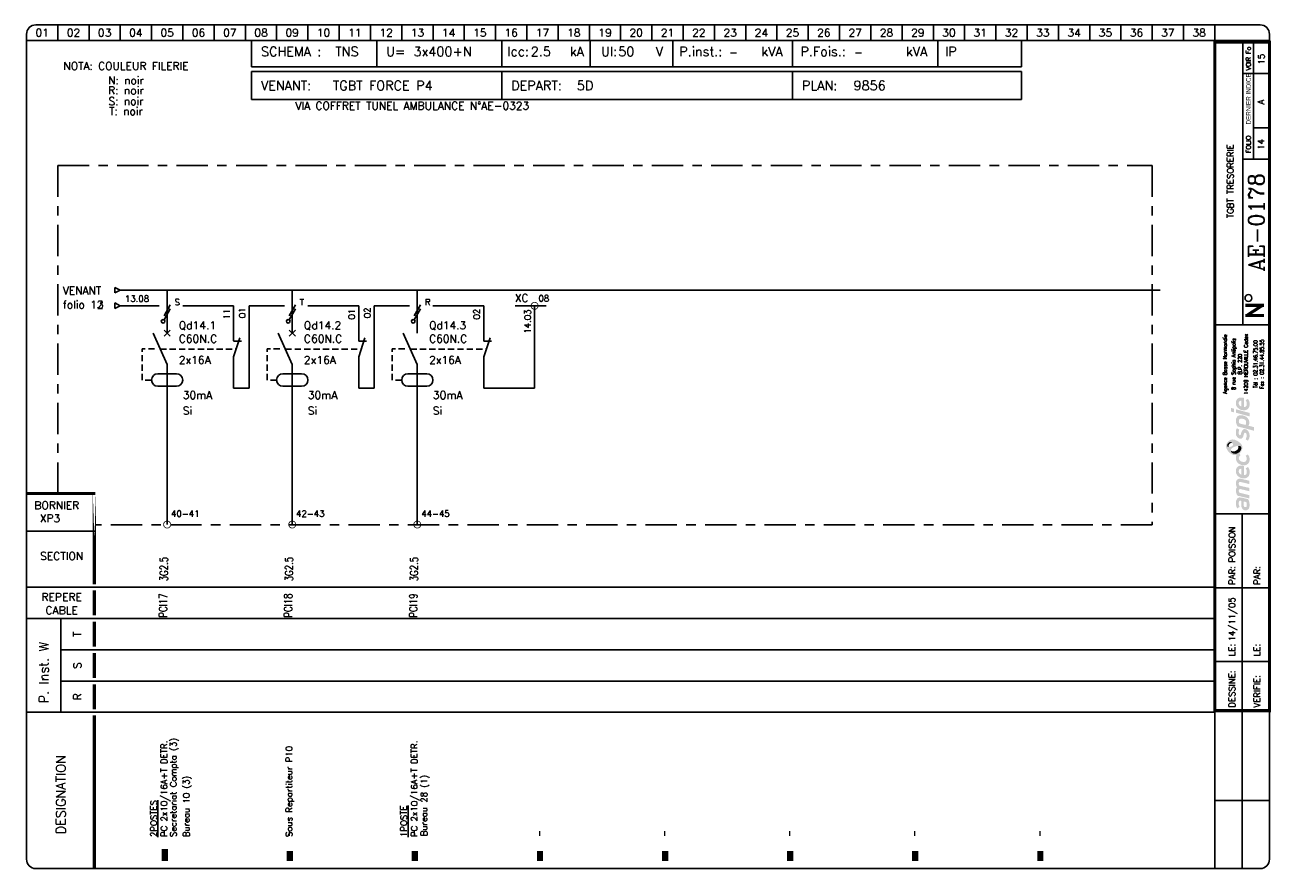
# Model space of a CAD drawing. Header units: millimetres. Extents: x 0 to 398, y -1 to 270.
import ezdxf
from ezdxf.enums import TextEntityAlignment as Align

# ---------------------------------------------------------------- set-up
doc = ezdxf.new("R2010")
doc.units = ezdxf.units.MM
doc.header["$LTSCALE"] = 20
doc.header["$MEASUREMENT"] = 0
doc.linetypes.add('AXES', pattern=[0.95, 0.5, -0.15, 0.15, -0.15])
doc.linetypes.add('DISCONTINU', pattern=[0.15, 0.1, -0.05])
for name, color, linetype in [('POINTILLE', 5, 'DISCONTINU'), ('TEXTE', 3, 'Continuous'), ('TRAIAXE', 6, 'AXES'), ('TRAIFIN', 1, 'Continuous'), ('TRAIGROS', 2, 'Continuous'), ('TRAIMOY', 4, 'Continuous')]:
    doc.layers.add(name, color=color, linetype=linetype)
doc.styles.add('ROMANC', font='romanc')
doc.styles.add('ROMANS8', font='ROMANS8.shx')
doc.styles.get("Standard").update_dxf_attribs({"font": 'simplex.shx'})
doc.styles.add('TEXTE', font='txt8', dxfattribs={"height": 2.5})
doc.styles.add('TXT', font='txt', dxfattribs={"width": 0.8})

# ---------------------------------------------------------------- blocks, each defined once
blk = doc.blocks.new('CART')
at = {"layer": 'TEXTE', "color": 7}
for p, q in [((72.02, 264.91), (72.02, 256.49)), ((112.02, 264.91), (112.02, 256.49)), ((152.02, 264.91), (152.02, 256.49)), ((180.26, 264.91), (180.26, 256.49)), ((206.73, 264.91), (206.73, 256.49)), ((244.98, 264.91), (244.98, 256.49)), ((291.46, 264.91), (291.46, 256.49)), ((318.22, 264.91), (318.22, 256.49)), ((318.22, 256.49), (72.02, 256.49)), ((72, 255), (318.25, 255)), ((72, 246), (72, 255)), ((152, 255), (152, 246)), ((245, 255), (245, 246)), ((318.25, 255), (318.25, 246)), ((318.25, 246), (72, 246)), ((11.02, 79.91), (11.02, 49.91))]:
    blk.add_line(p, q, dxfattribs=at)
at = {"layer": 'TEXTE', "color": 7, "const_width": 1}
for points in [[(395.77, 180.16), (389.77, 180.16)], [(390.27, 176.91), (395.27, 180.16)], [(395.77, 176.91), (389.77, 176.91)]]:
    blk.add_lwpolyline(points, dxfattribs=at)
at = {"layer": 'TEXTE', "color": 7}
blk.add_circle((390.78, 182.5), 1.08, dxfattribs=at)
at = {"layer": 'TRAIAXE', "color": 6}
for p, q in [((10.02, 224.91), (360.02, 224.91)), ((10.02, 119.91), (10.02, 224.91)), ((360.02, 224.91), (360.02, 109.91)), ((360.02, 109.91), (22.02, 109.91))]:
    blk.add_line(p, q, dxfattribs=at)
at = {"layer": 'TRAIFIN', "color": 7}
for p, q in [((10.02, 269.91), (10.02, 264.91)), ((20.02, 269.91), (20.02, 264.91)), ((30.02, 269.91), (30.02, 264.91)), ((40.02, 269.91), (40.02, 264.91)), ((50.02, 269.91), (50.02, 264.91)), ((60.02, 269.91), (60.02, 264.91)), ((70.02, 269.91), (70.02, 264.91)), ((80.02, 269.91), (80.02, 264.91)), ((90.02, 269.91), (90.02, 264.91)), ((100.02, 269.91), (100.02, 264.91)), ((110.02, 269.91), (110.02, 264.91)), ((120.02, 269.91), (120.02, 264.91)), ((130.02, 269.91), (130.02, 264.91)), ((140.02, 269.91), (140.02, 264.91)), ((150.02, 269.91), (150.02, 264.91)), ((160.02, 269.91), (160.02, 264.91)), ((170.02, 269.91), (170.02, 264.91)), ((180.02, 269.91), (180.02, 264.91)), ((190.02, 269.91), (190.02, 264.91)), ((200.02, 269.91), (200.02, 264.91)), ((210.02, 269.91), (210.02, 264.91)), ((220.02, 269.91), (220.02, 264.91)), ((230.02, 269.91), (230.02, 264.91)), ((240.02, 269.91), (240.02, 264.91)), ((250.02, 269.91), (250.02, 264.91)), ((260.02, 269.91), (260.02, 264.91)), ((270.02, 269.91), (270.02, 264.91)), ((280.02, 269.91), (280.02, 264.91)), ((290.02, 269.91), (290.02, 264.91)), ((300.02, 269.91), (300.02, 264.91)), ((310.02, 269.91), (310.02, 264.91)), ((320.02, 269.91), (320.02, 264.91)), ((330.02, 269.91), (330.02, 264.91)), ((340.02, 269.91), (340.02, 264.91)), ((350.02, 269.91), (350.02, 264.91)), ((360.02, 269.91), (360.02, 264.91)), ((370.02, 269.91), (370.02, 264.91)), ((380.02, 269.91), (380.02, 264.91)), ((392.43, 226.95), (392.43, 264.41)), ((392.43, 237), (396.98, 237))]:
    blk.add_line(p, q, dxfattribs=at)
at = {"layer": 'TRAIGROS', "color": 7}
for p, q in [((3.02, 269.91), (394.52, 269.91)), ((0.02, 266.91), (0.02, 264.91)), ((397.52, 264.91), (0.02, 264.91)), ((397.52, 264.91), (0.02, 264.91)), ((0.02, 264.91), (0.02, 2.91)), ((389.02, 173.91), (389.02, 264.41)), ((397.52, 266.91), (397.52, 264.91)), ((397.52, 2.91), (397.52, 264.91)), ((389.02, 254.41), (397.02, 254.41)), ((389.02, 226.92), (397.02, 226.92)), ((380.02, 173.91), (397.52, 173.91)), ((380.02, 113.43), (397.53, 113.43)), ((0.02, 107.91), (22.02, 107.91)), ((0.02, 89.91), (380.02, 89.91)), ((11.02, 79.91), (0.02, 79.91)), ((11.02, 79.91), (380.02, 79.91)), ((11.02, 69.91), (380.02, 69.91)), ((11.02, 59.91), (380.02, 59.91)), ((0.02, 49.91), (380.02, 49.91)), ((380.02, -0.12), (380.02, 50.43)), ((3.02, -0.09), (394.52, -0.09))]:
    blk.add_line(p, q, dxfattribs=at)
for points, const_width in [([(380.02, 264.41), (380.02, 50.43), (397.52, 50.43), (397.52, 264.41), (380.02, 264.41)], 1), ([(0.02, 119.91), (22.02, 119.91)], 1), ([(21.73, 88.91), (21.73, 80.91)], 1), ([(21.73, 78.91), (21.73, 70.91)], 1), ([(21.73, 68.91), (21.73, 60.91)], 1), ([(21.73, 58.91), (21.73, 50.91)], 1), ([(21.73, 48.91), (21.73, 43.38)], 1), ([(21.73, 43.38), (21.73, -0.09)], 1), ([(44.23, 6.14), (44.23, 2.27)], 2), ([(84.23, 5.5), (84.23, 2.27)], 2), ([(124.23, 5.5), (124.23, 2.27)], 2), ([(164.23, 5.5), (164.23, 2.27)], 2), ([(204.23, 5.5), (204.23, 2.27)], 2), ([(244.23, 5.5), (244.23, 2.27)], 2), ([(284.23, 5.5), (284.23, 2.27)], 2), ([(324.23, 5.5), (324.23, 2.27)], 2)]:
    blk.add_lwpolyline(points, dxfattribs=dict(at, const_width=const_width))
at = {"layer": 'TRAIGROS', "color": 7, "const_width": 1}
blk.add_lwpolyline([(21.73, 119.95), (21.73, 90.91)], close=True, dxfattribs=at)
at = {"layer": 'TRAIGROS', "color": 7}
for centre, start, end in [((3.02, 266.91), 90, 180), ((394.52, 266.91), 0, 90), ((3.02, 2.91), 180, 270), ((394.52, 2.91), 270, 0)]:
    blk.add_arc(centre, 3, start, end, dxfattribs=at)
at = {"layer": 'TRAIMOY', "color": 7}
for p, q in [((388.77, -0.1), (388.77, 113.43)), ((380.02, 89.73), (397.53, 89.73)), ((380.02, 66.18), (397.53, 66.18)), ((380.02, 21.66), (397.53, 21.66))]:
    blk.add_line(p, q, dxfattribs=at)
at = {"layer": 'TEXTE', "color": 7}
for s, p in [('01', (5.02, 267.41)), ('02', (15.02, 267.41)), ('03', (25.02, 267.41)), ('04', (35.02, 267.41)), ('05', (45.02, 267.41)), ('06', (55.02, 267.41)), ('07', (65.02, 267.41)), ('08', (75.02, 267.41)), ('09', (85.02, 267.41)), ('10', (95.02, 267.41)), ('11', (105.02, 267.41)), ('12', (115.02, 267.41)), ('13', (125.02, 267.41)), ('14', (135.02, 267.41)), ('15', (145.02, 267.41)), ('16', (155.02, 267.41)), ('17', (165.02, 267.41)), ('18', (175.02, 267.41)), ('19', (185.02, 267.41)), ('20', (195.02, 267.41)), ('21', (205.02, 267.41)), ('22', (215.02, 267.41)), ('23', (225.02, 267.41)), ('24', (235.02, 267.41)), ('25', (245.02, 267.41)), ('26', (255.02, 267.41)), ('27', (265.02, 267.41)), ('28', (275.02, 267.41)), ('29', (285.02, 267.41)), ('30', (295.02, 267.41)), ('31', (305.02, 267.41)), ('32', (315.02, 267.41)), ('33', (325.02, 267.41)), ('34', (335.02, 267.41)), ('35', (345.02, 267.41)), ('36', (355.02, 267.41)), ('37', (365.02, 267.41)), ('38', (375.02, 267.41))]:
    blk.add_text(s, height=2.5, dxfattribs=at).set_placement(p, align=Align.MIDDLE)
for s, height, p in [('kA', 3, (173.77, 259.91)), ('Ul:', 3, (183.77, 259.91)), ('P.inst.:', 3, (208.77, 259.91)), ('kVA', 3, (235.02, 259.91)), ('P.Fois.:', 3, (247.52, 259.91)), ('kVA', 3, (281.27, 259.91)), ('SCHEMA :', 3, (75.02, 259.91)), ('U=', 3, (115.02, 259.91)), ('Icc:', 3, (153.77, 259.91)), ('V', 3, (201.27, 259.91)), ('IP', 3, (293.77, 259.91)), ('VENANT:', 3, (75, 249)), ('DEPART:', 3, (155, 249)), ('PLAN:', 3, (248, 249)), ('BORNIER', 2.5, (2.52, 114.91))]:
    blk.add_text(s, height=height, dxfattribs=at).set_placement(p)
at = {"layer": 'TEXTE', "color": 7, "width": 0.867769}
blk.add_text('VOIR Fo', height=1.5, rotation=90, dxfattribs=at).set_placement((391.52, 255.41), (391.52, 262.91), align=Align.FIT)
at = {"layer": 'TEXTE', "color": 7, "style": 'TXT', "width": 0.8}
blk.add_text('DERNIER INDICE', height=1.5, rotation=90, dxfattribs=at).set_placement((391.52, 238.03))
at = {"layer": 'TEXTE', "color": 7}
for s, height, p in [('FOLIO', 1.5, (391.52, 231.67)), ('T', 2.5, (17.52, 74.91)), ('S', 2.5, (17.52, 64.91)), ('R', 2.5, (17.52, 54.91))]:
    blk.add_text(s, height=height, rotation=90, dxfattribs=at).set_placement(p, align=Align.CENTER)
for s, p in [('SECTION', (11.27, 98.66)), ('REPERE', (11.27, 85.59)), ('CABLE', (11.27, 81.3))]:
    blk.add_text(s, height=2.5, dxfattribs=at).set_placement(p, align=Align.CENTER)
for s, height, p in [('PAR:', 2, (386.53, 90.73)), ('PAR:', 2, (394.53, 90.73)), ('P. Inst. W', 3, (7.05, 52.81)), ('LE:', 2, (386.53, 67.86)), ('LE:', 2, (394.53, 67.86)), ('DESSINE:', 2, (386.53, 51.43)), ('VERIFIE:', 2, (394.53, 51.43)), ('DESIGNATION', 3, (12.52, 10.91))]:
    blk.add_text(s, height=height, rotation=90, dxfattribs=at).set_placement(p)
at = {"layer": 'TEXTE', "color": 4, "style": 'ROMANC'}
for tag, height, p in [('FOLIO_SUIVANT', 2, (395.92, 258.95)), ('INDICE', 2, (395.81, 245.26)), ('FOLIO', 2, (395.81, 231.67)), ('NUMERO', 5, (395.81, 206.7))]:
    blk.add_attdef(tag, text='', height=height, rotation=90, dxfattribs=at).set_placement(p, align=Align.CENTER)
for tag, p, height in [('REGIME_DE_NEUTRE', (98.77, 259.91), 3), ('TENSION', (123.77, 259.91), 3), ('ICC', (161.27, 259.91), 3), ('UI', (189.27, 259.91), 3), ('P_INSTAL', (224.73, 259.91), 2.5), ('PUISSSANCE_DE_FOISO', (264.73, 259.91), 2.5), ('VENANT_DE', (98, 249), 3), ('DEPART', (176, 249), 3), ('PLAN', (264.5, 249), 3)]:
    blk.add_attdef(tag, p, '', height=height, dxfattribs=at)
blk.add_attdef('INTITULE_DU_PLAN', text='', height=2, rotation=90, dxfattribs=at).set_placement((385.02, 219.91), align=Align.MIDDLE)
for tag, p in [('DESSINATEUR', (386.55, 97.87)), ('DATE', (386.53, 72.67))]:
    blk.add_attdef(tag, p, '', height=2, rotation=90, dxfattribs=at)
blk = doc.blocks.new('JC')
at = {"layer": 'TEXTE'}
for s, p in [('NOTA: COULEUR FILERIE', (10.73, 20.01)), ('N: noir', (10.73, 15.46)), ('R: noir', (10.73, 12.25)), ('S: noir', (10.73, 8.81)), ('T: noir', (10.73, 5.6))]:
    blk.add_text(s, height=2.5, dxfattribs=at).set_placement(p, align=Align.MIDDLE)
blk = doc.blocks.new('LOGO')
h = blk.add_hatch(color=187)
h.paths.add_polyline_path([(0.27, -25.15), (-0.26, -25.03), (-0.61, -25.01), (-0.96, -25.01), (-1.3, -25.15), (-1.56, -25.39), (-1.76, -25.66), (-1.92, -26.06), (-2.01, -26.61), (-2, -27.13), (-1.95, -27.54), (-1.82, -27.98), (-1.59, -28.49), (-0.78, -28.03), (-0.88, -27.84), (-0.99, -27.58), (-1.06, -27.27), (-1.09, -26.94), (-1.07, -26.65), (-1.03, -26.36), (-0.9, -26.15), (-0.74, -26.05), (-0.59, -26.04), (-0.23, -26.1), (-0.26, -26.47), (-0.29, -26.77), (-0.31, -27.1), (-0.31, -27.41), (-0.26, -27.77), (-0.19, -28.1), (-0.05, -28.44), (0.2, -28.78), (0.48, -28.98), (0.87, -29.11), (1.22, -29.1), (1.58, -29.04), (1.84, -28.87), (2.14, -28.53), (2.3, -28.16), (2.37, -27.71), (2.36, -27.1), (2.28, -26.51), (2.08, -25.89), (1.89, -25.54), (0.84, -25.3)])
h.paths.add_polyline_path([(0.54, -26.31), (1.32, -26.47), (1.41, -26.69), (1.48, -27.01), (1.49, -27.42), (1.48, -27.74), (1.4, -27.9), (1.29, -28.03), (1.14, -28.09), (0.96, -28.1), (0.81, -28.07), (0.69, -27.97), (0.6, -27.85), (0.54, -27.71), (0.5, -27.54), (0.49, -27.3), (0.49, -27.06), (0.5, -26.59)], flags=16)
h.paths.add_polyline_path([(-0.88, -23.47), (-0.97, -23.29), (-1.06, -23.08), (-1.08, -22.86), (-1.05, -22.63), (-0.97, -22.45), (-0.79, -22.36), (-0.5, -22.33), (2.29, -23.01), (2.29, -21.94), (-0.8, -21.24), (-0.96, -21.08), (-1.06, -20.77), (-1.1, -20.45), (-1, -20.2), (-0.87, -20.11), (-0.7, -20.03), (-0.48, -20.05), (2.29, -20.7), (2.29, -19.65), (-0.36, -19.01), (-0.65, -19), (-1.01, -19.01), (-1.3, -19.12), (-1.55, -19.28), (-1.77, -19.54), (-1.9, -19.8), (-1.98, -20), (-2.02, -20.38), (-2.01, -20.76), (-1.91, -21.13), (-1.79, -21.45), (-1.64, -21.71), (-1.75, -21.83), (-1.89, -22.08), (-1.98, -22.36), (-2.01, -22.66), (-2.01, -23), (-1.95, -23.36), (-1.85, -23.71), (-1.69, -24.08), (-1.5, -24.43), (2.29, -25.32), (2.29, -24.26)])
h.paths.add_polyline_path([(-0.19, -14.81), (-0.51, -14.81), (-0.91, -14.88), (-1.19, -15), (-1.42, -15.16), (-1.64, -15.38), (-1.83, -15.67), (-1.95, -15.97), (-2, -16.26), (-2.02, -16.52), (-2.01, -16.84), (-1.96, -17.15), (-1.84, -17.46), (-1.65, -17.81), (-1.41, -18.09), (-1.14, -18.33), (-0.89, -18.51), (-0.59, -18.68), (-0.17, -18.82), (0.24, -18.89), (0.59, -18.91), (0.98, -18.88), (1.37, -18.75), (1.77, -18.51), (2.17, -18.06), (2.33, -17.58), (2.38, -17.11), (2.38, -16.56), (2.33, -16.15), (2.2, -15.79), (2.03, -15.5), (1.82, -15.25), (1.14, -15.68), (1.3, -15.94), (1.42, -16.3), (1.49, -16.68), (1.49, -16.99), (1.43, -17.33), (1.23, -17.63), (0.99, -17.81), (0.79, -17.86), (0.6, -17.84), (0.6, -14.97), (0.23, -14.85)])
h.paths.add_polyline_path([(-0.26, -17.69), (-0.43, -17.64), (-0.58, -17.55), (-0.76, -17.39), (-0.9, -17.24), (-1.01, -17.02), (-1.06, -16.86), (-1.08, -16.63), (-1.06, -16.36), (-0.96, -16.16), (-0.83, -15.98), (-0.62, -15.87), (-0.44, -15.83), (-0.26, -15.83)], flags=16)
h.paths.add_polyline_path([(-0.09, -13.56), (-0.44, -13.4), (-0.74, -13.16), (-0.95, -12.9), (-1.04, -12.61), (-1.08, -12.36), (-1.02, -12.05), (-0.89, -11.83), (-0.73, -11.69), (-0.61, -11.61), (-0.5, -11.55), (-0.88, -10.89), (-1.08, -11.04), (-1.32, -11.18), (-1.51, -11.28), (-1.78, -11.38), (-1.87, -11.55), (-1.97, -11.89), (-2.01, -12.3), (-1.98, -12.76), (-1.82, -13.35), (-1.54, -13.76), (-1.25, -14.08), (-0.85, -14.34), (-0.48, -14.51), (-0.05, -14.65), (0.44, -14.71), (0.94, -14.69), (1.47, -14.5), (1.83, -14.25), (2.09, -13.94), (2.26, -13.6), (2.36, -13.21), (2.39, -12.82), (2.37, -12.43), (2.27, -11.98), (2.07, -11.58), (1.82, -11.23), (1.12, -11.67), (1.29, -11.95), (1.43, -12.27), (1.45, -12.61), (1.43, -12.96), (1.23, -13.36), (0.95, -13.57), (0.61, -13.63), (0.31, -13.63)])
h.paths.add_polyline_path([(1.25, -3.19), (0.94, -3.13), (0.59, -3.14), (0.32, -3.25), (0.1, -3.49), (-0.12, -3.81), (-0.25, -4.17), (-0.38, -4.62), (-0.46, -4.92), (-0.59, -5.03), (-0.74, -5.08), (-0.86, -5.03), (-0.96, -4.94), (-1.06, -4.74), (-1.12, -4.53), (-1.11, -4.23), (-1.07, -3.86), (-1.01, -3.51), (-0.93, -3.23), (-1.72, -2.85), (-1.84, -3.12), (-1.93, -3.4), (-1.97, -3.68), (-2, -3.98), (-2.02, -4.32), (-2, -4.65), (-1.94, -5.01), (-1.8, -5.31), (-1.64, -5.58), (-1.4, -5.84), (-1.11, -6.04), (-0.85, -6.17), (-0.56, -6.2), (-0.24, -6.15), (0.01, -5.99), (0.18, -5.81), (0.32, -5.51), (0.41, -5.18), (0.51, -4.86), (0.57, -4.63), (0.67, -4.45), (0.78, -4.33), (0.97, -4.29), (1.15, -4.35), (1.3, -4.55), (1.41, -4.85), (1.44, -5.24), (1.41, -5.62), (1.33, -5.91), (1.23, -6.15), (1.09, -6.39), (1.78, -6.81), (1.86, -6.74), (1.97, -6.61), (2.14, -6.32), (2.27, -6), (2.36, -5.62), (2.37, -5.24), (2.35, -4.86), (2.3, -4.52), (2.19, -4.21), (2.03, -3.92), (1.85, -3.65), (1.57, -3.35)])
h.paths.add_polyline_path([(1.14, 0.91), (0.82, 1.08), (0.5, 1.2), (0.1, 1.27), (-0.26, 1.3), (-0.73, 1.29), (-1.12, 1.19), (-1.38, 1.04), (-1.61, 0.8), (-1.77, 0.55), (-1.89, 0.33), (-1.98, 0.01), (-2.01, -0.32), (-1.99, -0.65), (-1.95, -1.02), (-1.88, -1.34), (-1.76, -1.63), (-1.63, -1.96), (-1.52, -2.24), (3.84, -3.66), (3.84, -2.51), (1.96, -2.01), (2.11, -1.85), (2.24, -1.56), (2.27, -1.32), (2.29, -1.04), (2.27, -0.75), (2.21, -0.44), (2.07, -0.1), (1.9, 0.2), (1.71, 0.44), (1.43, 0.71)])
h.paths.add_polyline_path([(0.98, -1.77), (-0.92, -1.28), (-0.98, -1.1), (-1.05, -0.84), (-1.07, -0.56), (-1.04, -0.29), (-0.94, -0.06), (-0.77, 0.11), (-0.53, 0.2), (-0.24, 0.22), (0.04, 0.2), (0.35, 0.13), (0.58, 0.05), (0.81, -0.07), (1.02, -0.24), (1.19, -0.46), (1.27, -0.68), (1.28, -0.93), (1.28, -1.16), (1.24, -1.43), (1.15, -1.61)], flags=16)
h.paths.add_polyline_path([(-1.97, 3.22), (-1.97, 2.11), (2.35, 0.95), (2.35, 2.06)])
h.paths.add_polyline_path([(-3.55, 3.65), (-3.55, 2.48), (-2.65, 2.25), (-2.65, 3.43)])
h.paths.add_polyline_path([(-0.19, 6.99), (-0.51, 6.99), (-0.91, 6.92), (-1.19, 6.81), (-1.42, 6.64), (-1.64, 6.43), (-1.83, 6.14), (-1.95, 5.83), (-2, 5.54), (-2.02, 5.28), (-2.01, 4.96), (-1.96, 4.66), (-1.84, 4.34), (-1.65, 4), (-1.41, 3.71), (-1.14, 3.48), (-0.89, 3.29), (-0.59, 3.12), (-0.17, 2.98), (0.24, 2.92), (0.59, 2.89), (0.98, 2.93), (1.37, 3.06), (1.77, 3.29), (2.17, 3.75), (2.33, 4.22), (2.38, 4.7), (2.38, 5.24), (2.33, 5.65), (2.2, 6.02), (2.03, 6.3), (1.82, 6.56), (1.14, 6.13), (1.3, 5.87), (1.42, 5.5), (1.49, 5.12), (1.49, 4.82), (1.43, 4.47), (1.23, 4.17), (0.99, 4), (0.79, 3.94), (0.6, 3.96), (0.6, 6.83), (0.23, 6.96)])
h.paths.add_polyline_path([(-0.26, 4.11), (-0.43, 4.16), (-0.58, 4.26), (-0.76, 4.42), (-0.9, 4.56), (-1.01, 4.78), (-1.06, 4.95), (-1.08, 5.17), (-1.06, 5.44), (-0.96, 5.64), (-0.83, 5.82), (-0.62, 5.93), (-0.44, 5.97), (-0.26, 5.97)], flags=16)
h = blk.add_hatch(color=135)
h.paths.add_polyline_path([(-2.62, -6.48), (-2.99, -6.44), (-3.33, -6.46), (-3.66, -6.54), (-3.9, -6.66), (-4.19, -6.88), (-4.48, -7.12), (-4.72, -7.4), (-4.9, -7.71), (-5.08, -8.08), (-5.15, -8.51), (-5.14, -8.84), (-5.03, -9.22), (-4.88, -9.56), (-4.68, -9.88), (-4.46, -10.22), (-4.19, -10.51), (-3.87, -10.81), (-3.57, -11.02), (-3.23, -11.21), (-2.91, -11.36), (-2.54, -11.44), (-2.16, -11.45), (-1.78, -11.38), (-1.51, -11.28), (-1.32, -11.18), (-1.08, -11.04), (-0.88, -10.89), (-0.73, -10.77), (-0.54, -10.54), (-0.29, -10.22), (-0.06, -9.77), (0.06, -9.2), (0.05, -8.64), (-0.11, -8.22), (-0.36, -7.85), (-0.69, -7.52), (-1.07, -7.21), (-1.43, -6.95), (-1.9, -6.73), (-2.27, -6.57)])
h.paths.add_polyline_path([(-2.94, -7.94), (-2.93, -8.06), (-2.93, -8.18), (-2.98, -8.34), (-3.08, -8.43), (-3.22, -8.54), (-3.43, -8.66), (-3.65, -8.75), (-3.89, -8.84), (-4.16, -8.87), (-4.34, -8.85), (-4.5, -8.82), (-4.67, -8.73), (-4.76, -8.58), (-4.8, -8.43), (-4.79, -8.24), (-4.75, -8.06), (-4.69, -7.92), (-4.59, -7.78), (-4.48, -7.64), (-4.34, -7.51), (-4.19, -7.41), (-4, -7.31), (-3.79, -7.28), (-3.58, -7.31), (-3.42, -7.38), (-3.25, -7.49), (-3.12, -7.62), (-3.02, -7.79)], flags=16)
h.paths.add_polyline_path([(-1.84, -8.57), (-1.32, -8.49), (-1.12, -8.49), (-0.87, -8.49), (-0.65, -8.57), (-0.45, -8.72), (-0.32, -8.9), (-0.26, -9.1), (-0.28, -9.35), (-0.35, -9.63), (-0.51, -9.97), (-0.73, -10.32), (-1.02, -10.58), (-1.39, -10.82), (-1.78, -10.98), (-2.23, -11.04), (-2.55, -11.01), (-2.82, -10.95), (-3.16, -10.77), (-3.4, -10.52), (-3.53, -10.28), (-3.6, -10.02), (-3.6, -9.73), (-3.5, -9.48), (-3.31, -9.23), (-3, -9.04), (-2.68, -8.88), (-2.26, -8.71)], flags=16)
h = blk.add_hatch(color=253)
h.paths.add_polyline_path([(-4, -7.31), (-4.19, -7.41), (-4.34, -7.51), (-4.48, -7.64), (-4.59, -7.78), (-4.69, -7.92), (-4.75, -8.06), (-4.79, -8.24), (-4.8, -8.43), (-4.76, -8.58), (-4.67, -8.73), (-4.5, -8.82), (-4.34, -8.85), (-4.36, -8.64), (-4.33, -8.43), (-4.27, -8.21), (-4.19, -8.05), (-4.09, -7.91), (-3.95, -7.79), (-3.82, -7.69), (-3.65, -7.62), (-3.47, -7.58), (-3.28, -7.58), (-3.12, -7.62), (-3.25, -7.49), (-3.42, -7.38), (-3.58, -7.31), (-3.79, -7.28)])
h.paths.add_polyline_path([(-0.87, -8.49), (-1.12, -8.49), (-1.32, -8.49), (-1.27, -8.65), (-1.22, -8.89), (-1.24, -9.17), (-1.31, -9.4), (-1.45, -9.63), (-1.67, -9.84), (-1.91, -10), (-2.2, -10.15), (-2.48, -10.22), (-2.71, -10.25), (-2.97, -10.24), (-3.22, -10.21), (-3.44, -10.12), (-3.6, -10.02), (-3.53, -10.28), (-3.4, -10.52), (-3.16, -10.77), (-2.82, -10.95), (-2.55, -11.01), (-2.23, -11.04), (-1.78, -10.98), (-1.39, -10.82), (-1.02, -10.58), (-0.73, -10.32), (-0.51, -9.97), (-0.35, -9.63), (-0.28, -9.35), (-0.26, -9.1), (-0.32, -8.9), (-0.45, -8.72), (-0.65, -8.57)])
at = {"color": 7, "style": 'ROMANS8', "width": 0.8}
for s, height, p in [('Agence Basse Normandie', 1.2384, (-4.85, 17.68)), ('8 rue Sophia Antipolis', 1.2384, (-2.12, 17.68)), ('14209 HEROUVILLE Cedex', 1.2384, (1.84, 17.68)), ('B.P. 220', 1.238, (-0.08, 17.68)), ('Tél : 02.31.46.75.00', 1.2384, (4.88, 17.68)), ('Fax : 02.31.44.85.55', 1.2384, (6.91, 17.68))]:
    blk.add_text(s, height=height, rotation=90, dxfattribs=at).set_placement(p, align=Align.CENTER)
blk = doc.blocks.new('U75')
at = {"layer": 'TRAIFIN', "const_width": 0.25}
blk.add_lwpolyline([(-1.125, 0, 1), (1.125, 0, 1)], format="xyb", close=True, dxfattribs=at)
blk = doc.blocks.new('U100')
at = {"layer": 'TRAIFIN'}
for p, q in [((1.11, 2.62), (-0.89, -0.88)), ((-0.89, -2.13), (1.11, 1.37))]:
    blk.add_line(p, q, dxfattribs=at)
blk.add_circle((-1.18, -2.64), 0.585, dxfattribs=at)
blk = doc.blocks.new('R12')
at = {"layer": 'TRAIFIN'}
blk.add_line((0, 0), (0, 10), dxfattribs=at)
at = {"layer": 'TRAIGROS'}
for p, q in [((2, 16), (0, 10)), ((0, 15), (2.5, 15))]:
    blk.add_line(p, q, dxfattribs=at)

msp = doc.modelspace()

# ---------------------------------------------------------------- linework, layer by layer
for p, q in [((28.22, 185.92), (30, 185.04)), ((28.22, 185.92), (28.22, 184.15)), ((28.22, 185.92), (28.22, 184.15)), ((28.22, 185.92), (30, 185.04)), ((28.22, 184.15), (30, 185.04)), ((28.22, 184.15), (30, 185.04)), ((28.22, 180.92), (28.22, 179.15)), ((28.22, 180.92), (30, 180.04)), ((28.22, 180.92), (30, 180.04)), ((28.22, 180.92), (28.22, 179.15)), ((28.22, 179.15), (30, 180.04)), ((28.22, 179.15), (30, 180.04))]:
    msp.add_line(p, q)
at = {"layer": 'POINTILLE'}
for p, q in [((42.8, 166.14), (67.06, 166.14)), ((82.8, 166.14), (107.06, 166.14)), ((122.8, 166.14), (147.06, 166.14))]:
    msp.add_line(p, q, dxfattribs=at)
at = {"layer": 'POINTILLE', "flags": 128}
for points in [[(40, 156.25), (37, 156.25), (37, 166.25), (42, 166.25)], [(80, 156.25), (77, 156.25), (77, 166.25), (82, 166.25)], [(120, 156.25), (117, 156.25), (117, 166.25), (122, 166.25)]]:
    msp.add_lwpolyline(points, dxfattribs=at)
at = {"layer": 'TRAIAXE'}
msp.add_line((156.25, 180), (168.75, 180), dxfattribs=at)
at = {"layer": 'TRAIFIN'}
for p, q in [((66.25, 168.75), (66.25, 180.04)), ((71.25, 153.64), (71.25, 180)), ((106.25, 168.71), (106.25, 180)), ((111.25, 153.64), (111.25, 180)), ((146.25, 168.71), (146.25, 180)), ((162.5, 153.64), (162.5, 180)), ((66.25, 153.71), (66.25, 153.64)), ((66.25, 153.64), (71.25, 153.64)), ((106.25, 153.71), (106.25, 153.64)), ((106.25, 153.64), (111.25, 153.64)), ((146.25, 153.71), (146.25, 153.64)), ((146.25, 153.64), (162.5, 153.64))]:
    msp.add_line(p, q, dxfattribs=at)
for points in [[(30, 180.04), (42.5, 180.04)], [(30, 180.04), (42.5, 180.04)], [(50, 180.04), (66.25, 180.04)], [(71.25, 180), (82.5, 180)], [(90, 180), (106.25, 180)], [(111.25, 180), (122.5, 180)], [(130, 180), (146.25, 180)]]:
    msp.add_lwpolyline(points, dxfattribs=at)
at = {"layer": 'TRAIGROS'}
for p, q in [((362.5, 185), (30, 185)), ((362.5, 185), (30, 185)), ((44, 172.25), (46, 170.25)), ((44, 170.25), (46, 172.25)), ((84, 170.25), (86, 172.25)), ((84, 172.25), (86, 170.25)), ((40.5, 171.25), (45, 161.25)), ((80.5, 171.25), (85, 161.25)), ((120.5, 171.25), (125, 161.25)), ((42, 158.25), (48, 158.25)), ((82, 158.25), (88, 158.25)), ((122, 158.25), (128, 158.25)), ((48, 154.25), (42, 154.25)), ((88, 154.25), (82, 154.25)), ((128, 154.25), (122, 154.25))]:
    msp.add_line(p, q, dxfattribs=at)
for centre, start, end in [((42, 156.25), 90, 270), ((48, 156.25), 270, 90), ((82, 156.25), 90, 270), ((88, 156.25), 270, 90), ((122, 156.25), 90, 270), ((128, 156.25), 270, 90)]:
    msp.add_arc(centre, 2, start, end, dxfattribs=at)
at = {"layer": 'TRAIMOY'}
for p, q in [((45, 185), (45, 171.25)), ((85, 185), (85, 171.25)), ((125, 185), (125, 171.25)), ((45, 161.25), (45, 110)), ((85, 161.25), (85, 110)), ((125, 161.25), (125, 110))]:
    msp.add_line(p, q, dxfattribs=at)

# ---------------------------------------------------------------- block references
msp.add_blockref('CART', (0, 0)).add_auto_attribs({'INTITULE_DU_PLAN': 'TGBT TRESORERIE', 'NUMERO': 'AE-0178', 'FOLIO': '14', 'INDICE': 'A', 'FOLIO_SUIVANT': '15', 'REGIME_DE_NEUTRE': 'TNS', 'TENSION': '3x400+N', 'ICC': '2.5', 'UI': '50', 'P_INSTAL': '-', 'PUISSSANCE_DE_FOISO': '-', 'VENANT_DE': 'TGBT FORCE P4', 'DEPART': '5D', 'PLAN': '9856', 'DATE': '14/11/05', 'DESSINATEUR': 'POISSON'})
for name, p in [('JC', (21.1, 236.75)), ('LOGO', (388.77, 143.67))]:
    msp.add_blockref(name, p)
at = {"layer": 'TEXTE'}
for p in [(66.25, 153.71), (106.25, 153.71), (146.25, 153.71)]:
    msp.add_blockref('R12', p, dxfattribs=at)
at = {"layer": 'TRAIFIN'}
for p in [(162.5, 180), (45, 110), (85, 110), (125, 110)]:
    msp.add_blockref('U75', p, dxfattribs=at)
at = {"layer": 'TRAIMOY'}
for p in [(44.89, 177.68), (84.89, 177.68), (124.89, 177.68)]:
    msp.add_blockref('U100', p, dxfattribs=at)

# ---------------------------------------------------------------- texts
at = {"layer": 'TEXTE'}
for s, height, p in [('VENANT', 2.5, (11.6, 183.68)), ('VENANT', 2.5, (11.6, 183.68)), ('08', 2, (163.75, 181.4)), ('folio 13', 2.5, (11.6, 179.15)), ('folio 12', 2.5, (11.6, 179.15)), ('S', 2, (47.39, 180.18)), ('T', 2, (87.39, 180.18)), ('R', 2, (127.39, 180.18)), ('Qd14.1', 2.5, (48.75, 172.5)), ('Qd14.2', 2.5, (88.75, 172.5)), ('Qd14.3', 2.5, (128.75, 172.5)), ('C60N.C', 2.5, (48.75, 168.21)), ('C60N.C', 2.5, (88.75, 168.21)), ('C60N.C', 2.5, (128.75, 168.21)), ('2x16A', 2.5, (48.75, 161.43)), ('2x16A', 2.5, (88.75, 161.43)), ('2x16A', 2.5, (128.75, 161.43)), ('30mA', 2.5, (50, 150.18)), ('30mA', 2.5, (90, 150.18)), ('30mA', 2.5, (130, 150.18)), ('Si', 2.5, (50, 145.18)), ('Si', 2.5, (90, 145.18)), ('Si', 2.5, (130, 145.18)), ('40-41', 2, (46.25, 112.5)), ('42-43', 2, (86.25, 112.5)), ('44-45', 2, (126.25, 112.5))]:
    msp.add_text(s, height=height, dxfattribs=at).set_placement(p)
for s, height, p in [('13.08', 2, (35.37, 182.29)), ('XC', 2.5, (158.39, 182.5))]:
    msp.add_text(s, height=height, dxfattribs=at).set_placement(p, align=Align.MIDDLE)
for s, p in [('11', (64, 177.37)), ('01', (69, 177.76)), ('01', (104, 177.33)), ('02', (109, 177.76)), ('02', (144, 177.33)), ('14.03', (160.25, 174.98))]:
    msp.add_text(s, height=2, rotation=90, dxfattribs=at).set_placement(p, align=Align.MIDDLE)
at = {"layer": 'TEXTE', "color": 4}
msp.add_text(' XP3', height=2.5, dxfattribs=at).set_placement((2.52, 110.74))
at = {"layer": 'TEXTE', "style": 'TEXTE', "width": 0.8}
for s, p in [('3G2.5', (45.19, 95.75)), ('3G2.5', (85.19, 95.75)), ('3G2.5', (125.19, 95.75)), ('PCI17', (44.96, 84.09)), ('PCI18', (84.96, 84.09)), ('PCI19', (124.96, 84.09))]:
    msp.add_text(s, height=2.5, rotation=90, dxfattribs=at).set_placement(p, align=Align.CENTER)
at = {"layer": 'TEXTE', "ltscale": 0.9}
for s, p in [('PC 2x10/16A+T DETR.', (45, 10)), ('Secretariat Compta (3)', (48, 10)), ('Sous Repartiteur P10 ', (85, 10)), ('PC 2x10/16A+T DETR.', (125, 10)), ('Bureau 10 (3)', (52.15, 10)), ('Bureau 28 (1)', (128.16, 10.28)), ('%%U2POSTES', (41.67, 10)), ('%%U1POSTE', (121.67, 10)), ('-', (45, 10)), ('-', (85, 10)), ('-', (125, 10)), ('-', (165, 10)), ('-', (205, 10)), ('-', (245, 10)), ('-', (285, 10)), ('-', (325, 10))]:
    msp.add_text(s, height=2, rotation=90, dxfattribs=at).set_placement(p)
at = {"layer": 'TRAIFIN', "insert": (85.99, 245.28), "char_height": 2.5, "width": 110.432, "attachment_point": 1}
msp.add_mtext('VIA COFFRET TUNEL AMBULANCE N°AE-0323', dxfattribs=at)

doc.saveas('drawing.dxf')
